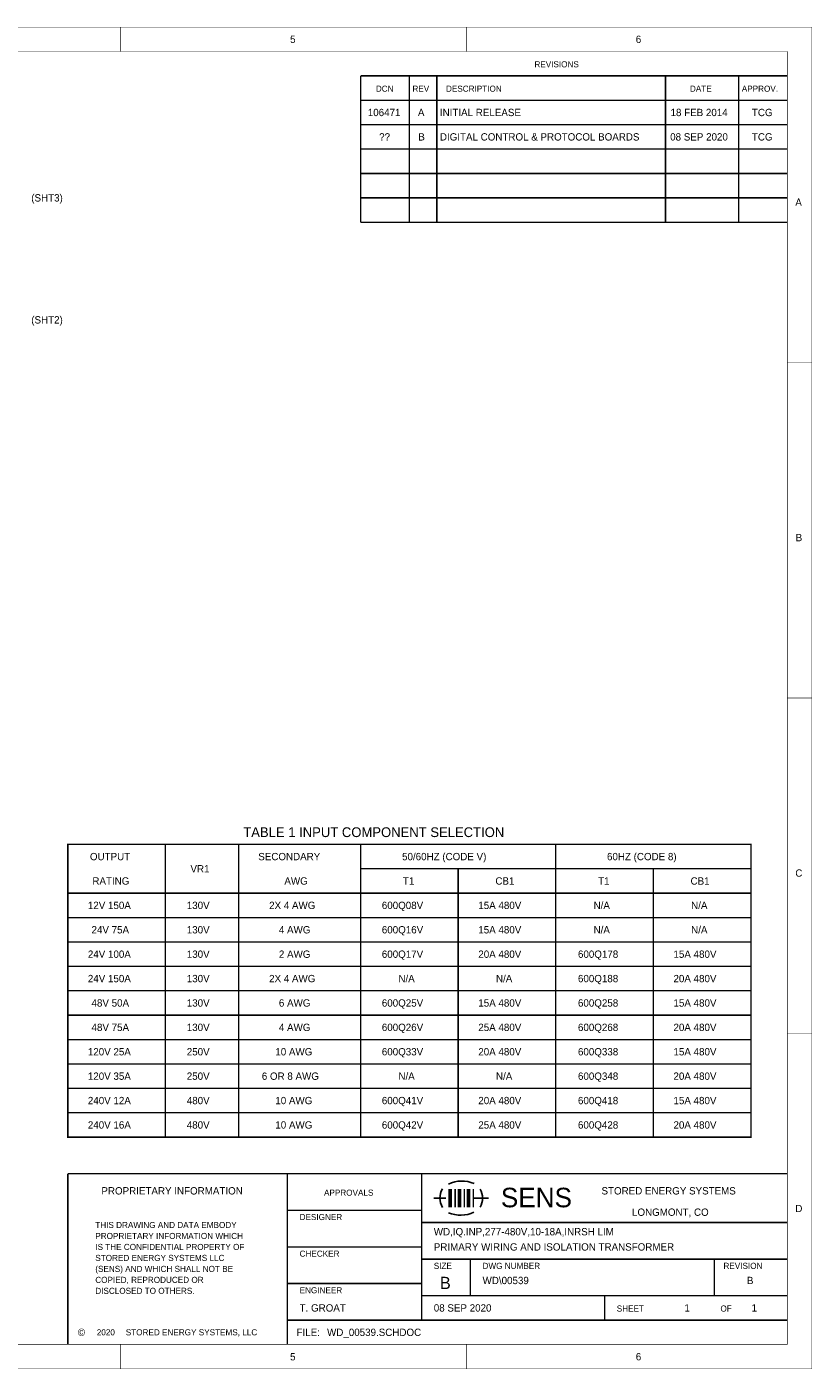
# Model space of a CAD drawing. Extents: x 0 to 17, y 0 to 11.
# Tile 4 of 4: x 10.6 to 17, y 0 to 11. Entities that reach past the tile are written whole.
import ezdxf

# ---------------------------------------------------------------- set-up
doc = ezdxf.new("R2010")
doc.units = 0
doc.layers.add('SHEET', color=255, linetype='CONTINUOUS')

msp = doc.modelspace()

# ---------------------------------------------------------------- linework, layer by layer
at = {"layer": 'SHEET'}
for points, const_width in [([(0, 11), (16.999, 11), (16.999, 0.001), (0, 0.001), (0, 11)], 0.0039), ([(11.333, 10.8), (11.333, 11)], 0.0039), ([(14.167, 10.8), (14.167, 11)], 0.0039), ([(0.2, 10.8), (16.799, 10.8), (16.799, 0.201), (0.2, 0.201), (0.2, 10.8)], 0.0039), ([(13.3, 10.6), (13.3, 9.4)], 0.0118), ([(16.8, 10.6), (13.3, 10.6)], 0.0118), ([(13.7, 10.6), (13.7, 9.4)], 0.0118), ([(13.925, 10.6), (13.925, 9.4)], 0.0118), ([(15.8, 10.6), (15.8, 9.4)], 0.0118), ([(16.4, 10.6), (16.4, 9.4)], 0.0118), ([(16.8, 10.4), (13.3, 10.4)], 0.0118), ([(16.8, 10.2), (13.3, 10.2)], 0.0118), ([(16.8, 10), (13.3, 10)], 0.0118), ([(16.8, 9.8), (13.3, 9.8)], 0.0118), ([(16.8, 9.6), (13.3, 9.6)], 0.0118), ([(16.8, 9.4), (13.3, 9.4)], 0.0118), ([(16.8, 8.25), (17, 8.25)], 0.0039), ([(16.8, 5.5), (17, 5.5)], 0.0039), ([(16.5, 1.9), (16.5, 4.3), (10.9, 4.3), (10.9, 1.9), (16.5, 1.9)], 0.0118), ([(11.7, 4.3), (11.7, 1.9)], 0.0118), ([(12.3, 4.3), (12.3, 1.9)], 0.0118), ([(13.3, 4.3), (13.3, 1.9)], 0.0118), ([(14.9, 4.3), (14.9, 1.9)], 0.0118), ([(13.3, 4.1), (16.5, 4.1)], 0.0118), ([(14.1, 4.1), (14.1, 1.9)], 0.0118), ([(15.7, 4.1), (15.7, 1.9)], 0.0118), ([(10.9, 3.9), (16.5, 3.9)], 0.0118), ([(10.9, 3.7), (16.5, 3.7)], 0.0118), ([(10.9, 3.5), (16.5, 3.5)], 0.0118), ([(10.9, 3.3), (16.5, 3.3)], 0.0118), ([(10.9, 3.1), (16.5, 3.1)], 0.0118), ([(10.9, 2.9), (16.5, 2.9)], 0.0118), ([(16.8, 2.75), (17, 2.75)], 0.0039), ([(10.9, 2.7), (16.5, 2.7)], 0.0118), ([(10.9, 2.5), (16.5, 2.5)], 0.0118), ([(10.9, 2.3), (16.5, 2.3)], 0.0118), ([(10.9, 2.1), (16.5, 2.1)], 0.0118), ([(10.9, 0.2), (10.9, 1.6)], 0.0118), ([(10.9, 1.6), (16.8, 1.6)], 0.0118), ([(12.7, 0.2), (12.7, 1.6)], 0.0118), ([(13.8, 0.4), (13.8, 1.6)], 0.0118), ([(14.035, 1.475), (14.035, 1.325)], 0.0295), ([(14.075, 1.475), (14.075, 1.325)], 0.0118), ([(14.11, 1.475), (14.11, 1.325)], 0.0295), ([(14.15, 1.475), (14.15, 1.325)], 0.0118), ([(14.185, 1.475), (14.185, 1.325)], 0.0295), ([(14.225, 1.475), (14.225, 1.325)], 0.0118), ([(14, 1.4), (13.9, 1.4)], 0.0118), ([(14.225, 1.4), (14.35, 1.4)], 0.0118), ([(13.8, 1.3), (12.7, 1.3)], 0.0118), ([(13.8, 1.2), (16.8, 1.2)], 0.0118), ([(13.8, 1), (12.7, 1)], 0.0118), ([(13.8, 0.9), (16.8, 0.9)], 0.0118), ([(14.2, 0.9), (14.2, 0.6)], 0.0118), ([(16.2, 0.9), (16.2, 0.6)], 0.0118), ([(13.8, 0.7), (12.7, 0.7)], 0.0118), ([(13.8, 0.6), (16.8, 0.6)], 0.0118), ([(15.3, 0.4), (15.3, 0.6)], 0.0118), ([(12.7, 0.4), (16.8, 0.4)], 0.0118), ([(11.333, 0.2), (11.333, 0)], 0.0039), ([(14.167, 0.2), (14.167, 0)], 0.0039)]:
    msp.add_lwpolyline(points, dxfattribs=dict(at, const_width=const_width))
for centre, radius, start, end in [((14.1, 1.4), 0.15, 149.947, 210.6367), ((14.13, 1.29), 0.25, 66.2951, 115.896), ((14.15, 1.4), 0.15, 329.9253, 29.747), ((14.12, 1.51), 0.25, 246.5449, 295.9875)]:
    msp.add_arc(centre, radius, start, end, dxfattribs=at)

# ---------------------------------------------------------------- texts
for s, height, p in [('5', 0.06, (12.722, 10.87)), ('6', 0.06, (15.556, 10.87)), ('REVISIONS', 0.05, (14.725, 10.67)), ('DCN', 0.05, (13.425, 10.47)), ('REV', 0.05, (13.725, 10.47)), ('DESCRIPTION', 0.05, (14, 10.47)), ('DATE', 0.05, (16, 10.47)), ('APPROV.', 0.05, (16.425, 10.47)), ('106471', 0.06, (13.359, 10.27)), ('A', 0.06, (13.77, 10.27)), ('INITIAL RELEASE', 0.06, (13.95, 10.27)), ('18 FEB 2014', 0.06, (15.841, 10.27)), ('TCG', 0.06, (16.508, 10.27)), ('??', 0.06, (13.452, 10.07)), ('B', 0.06, (13.773, 10.07)), ('DIGITAL CONTROL & PROTOCOL BOARDS', 0.06, (13.95, 10.07)), ('08 SEP 2020', 0.06, (15.838, 10.07)), ('TCG', 0.06, (16.508, 10.07)), ('(SHT3)', 0.06, (10.6, 9.57)), ('A', 0.06, (16.864, 9.535)), ('(SHT2)', 0.06, (10.6, 8.57)), ('B', 0.06, (16.867, 6.785)), ('TABLE 1 INPUT COMPONENT SELECTION', 0.08, (12.338, 4.36)), ('OUTPUT', 0.06, (11.081, 4.17)), ('SECONDARY', 0.06, (12.461, 4.17)), ('50/60HZ (CODE V)', 0.06, (13.64, 4.17)), ('60HZ (CODE 8)', 0.06, (15.32, 4.17)), ('VR1', 0.06, (11.905, 4.07)), ('C', 0.06, (16.864, 4.035)), ('RATING', 0.06, (11.101, 3.97)), ('AWG', 0.06, (12.675, 3.97)), ('T1', 0.06, (13.647, 3.97)), ('CB1', 0.06, (14.405, 3.97)), ('T1', 0.06, (15.247, 3.97)), ('CB1', 0.06, (16.005, 3.97)), ('12V 150A', 0.06, (11.064, 3.77)), ('130V', 0.06, (11.875, 3.77)), ('2X 4 AWG', 0.06, (12.55, 3.77)), ('600Q08V', 0.06, (13.474, 3.77)), ('15A 480V', 0.06, (14.265, 3.77)), ('N/A', 0.06, (15.21, 3.77)), ('N/A', 0.06, (16.01, 3.77)), ('N/A', 0.06, (15.21, 3.57)), ('N/A', 0.06, (16.01, 3.57)), ('24V 75A', 0.06, (11.094, 3.57)), ('130V', 0.06, (11.875, 3.57)), ('4 AWG', 0.06, (12.63, 3.57)), ('600Q16V', 0.06, (13.474, 3.57)), ('15A 480V', 0.06, (14.265, 3.57)), ('24V 100A', 0.06, (11.064, 3.37)), ('130V', 0.06, (11.875, 3.37)), ('2 AWG', 0.06, (12.63, 3.37)), ('600Q17V', 0.06, (13.474, 3.37)), ('20A 480V', 0.06, (14.265, 3.37)), ('600Q178', 0.06, (15.082, 3.37)), ('15A 480V', 0.06, (15.865, 3.37)), ('24V 150A', 0.06, (11.064, 3.17)), ('130V', 0.06, (11.875, 3.17)), ('2X 4 AWG', 0.06, (12.55, 3.17)), ('N/A', 0.06, (13.61, 3.17)), ('N/A', 0.06, (14.41, 3.17)), ('600Q188', 0.06, (15.082, 3.17)), ('20A 480V', 0.06, (15.865, 3.17)), ('48V 50A', 0.06, (11.094, 2.97)), ('130V', 0.06, (11.875, 2.97)), ('6 AWG', 0.06, (12.63, 2.97)), ('600Q25V', 0.06, (13.474, 2.97)), ('15A 480V', 0.06, (14.265, 2.97)), ('600Q258', 0.06, (15.082, 2.97)), ('15A 480V', 0.06, (15.865, 2.97)), ('48V 75A', 0.06, (11.094, 2.77)), ('130V', 0.06, (11.875, 2.77)), ('4 AWG', 0.06, (12.63, 2.77)), ('600Q26V', 0.06, (13.474, 2.77)), ('25A 480V', 0.06, (14.265, 2.77)), ('600Q268', 0.06, (15.082, 2.77)), ('20A 480V', 0.06, (15.865, 2.77)), ('120V 25A', 0.06, (11.064, 2.57)), ('250V', 0.06, (11.875, 2.57)), ('10 AWG', 0.06, (12.601, 2.57)), ('600Q33V', 0.06, (13.474, 2.57)), ('20A 480V', 0.06, (14.265, 2.57)), ('600Q338', 0.06, (15.082, 2.57)), ('15A 480V', 0.06, (15.865, 2.57)), ('120V 35A', 0.06, (11.064, 2.37)), ('250V', 0.06, (11.875, 2.37)), ('6 OR 8 AWG', 0.06, (12.49, 2.37)), ('N/A', 0.06, (13.61, 2.37)), ('N/A', 0.06, (14.41, 2.37)), ('600Q348', 0.06, (15.082, 2.37)), ('20A 480V', 0.06, (15.865, 2.37)), ('240V 12A', 0.06, (11.064, 2.17)), ('480V', 0.06, (11.875, 2.17)), ('10 AWG', 0.06, (12.601, 2.17)), ('600Q41V', 0.06, (13.474, 2.17)), ('20A 480V', 0.06, (14.265, 2.17)), ('600Q418', 0.06, (15.082, 2.17)), ('15A 480V', 0.06, (15.865, 2.17)), ('240V 16A', 0.06, (11.064, 1.97)), ('480V', 0.06, (11.875, 1.97)), ('10 AWG', 0.06, (12.601, 1.97)), ('600Q42V', 0.06, (13.474, 1.97)), ('25A 480V', 0.06, (14.265, 1.97)), ('600Q428', 0.06, (15.082, 1.97)), ('20A 480V', 0.06, (15.865, 1.97)), ('PROPRIETARY INFORMATION', 0.06, (11.175, 1.43)), ('APPROVALS', 0.05, (13, 1.42)), ('SENS', 0.16, (14.45, 1.325)), ('STORED ENERGY SYSTEMS', 0.06, (15.275, 1.43)), ('D', 0.06, (16.864, 1.285)), ('DESIGNER', 0.05, (12.8, 1.22)), ('LONGMONT, CO', 0.06, (15.525, 1.255)), ('THIS DRAWING AND DATA EMBODY ', 0.05, (11.125, 1.155)), ('PROPRIETARY INFORMATION WHICH ', 0.05, (11.125, 1.065)), ('WD,IQ.INP,277-480V,10-18A,INRSH LIM', 0.06, (13.9, 1.095)), ('IS THE CONFIDENTIAL PROPERTY OF ', 0.05, (11.125, 0.975)), ('PRIMARY WIRING AND ISOLATION TRANSFORMER', 0.06, (13.9, 0.97)), ('STORED ENERGY SYSTEMS LLC ', 0.05, (11.125, 0.885)), ('CHECKER', 0.05, (12.8, 0.92)), ('(SENS) AND WHICH SHALL NOT BE ', 0.05, (11.125, 0.795)), ('SIZE', 0.05, (13.9, 0.82)), ('DWG NUMBER', 0.05, (14.3, 0.82)), ('REVISION', 0.05, (16.275, 0.82)), ('COPIED, REPRODUCED OR ', 0.05, (11.125, 0.705)), ('DISCLOSED TO OTHERS.', 0.05, (11.125, 0.615)), ('ENGINEER', 0.05, (12.8, 0.62)), ('B', 0.1, (13.95, 0.655)), ('WD\\00539', 0.06, (14.3, 0.695)), ('B', 0.06, (16.467, 0.695)), ('T. GROAT', 0.06, (12.8, 0.47)), ('08 SEP 2020', 0.06, (13.9, 0.47)), ('SHEET', 0.05, (15.4, 0.47)), ('1', 0.06, (15.955, 0.47)), ('OF', 0.05, (16.25, 0.47)), ('1', 0.06, (16.505, 0.47)), ('WD_00539.SCHDOC', 0.06, (13.025, 0.27)), ('©', 0.06, (10.982, 0.27)), ('2020', 0.05, (11.137, 0.275)), ('STORED ENERGY SYSTEMS, LLC', 0.05, (11.375, 0.275)), ('FILE:', 0.06, (12.775, 0.27)), ('5', 0.06, (12.722, 0.07)), ('6', 0.06, (15.556, 0.07))]:
    msp.add_text(s, height=height, dxfattribs=at).set_placement(p)

doc.saveas('drawing.dxf')
